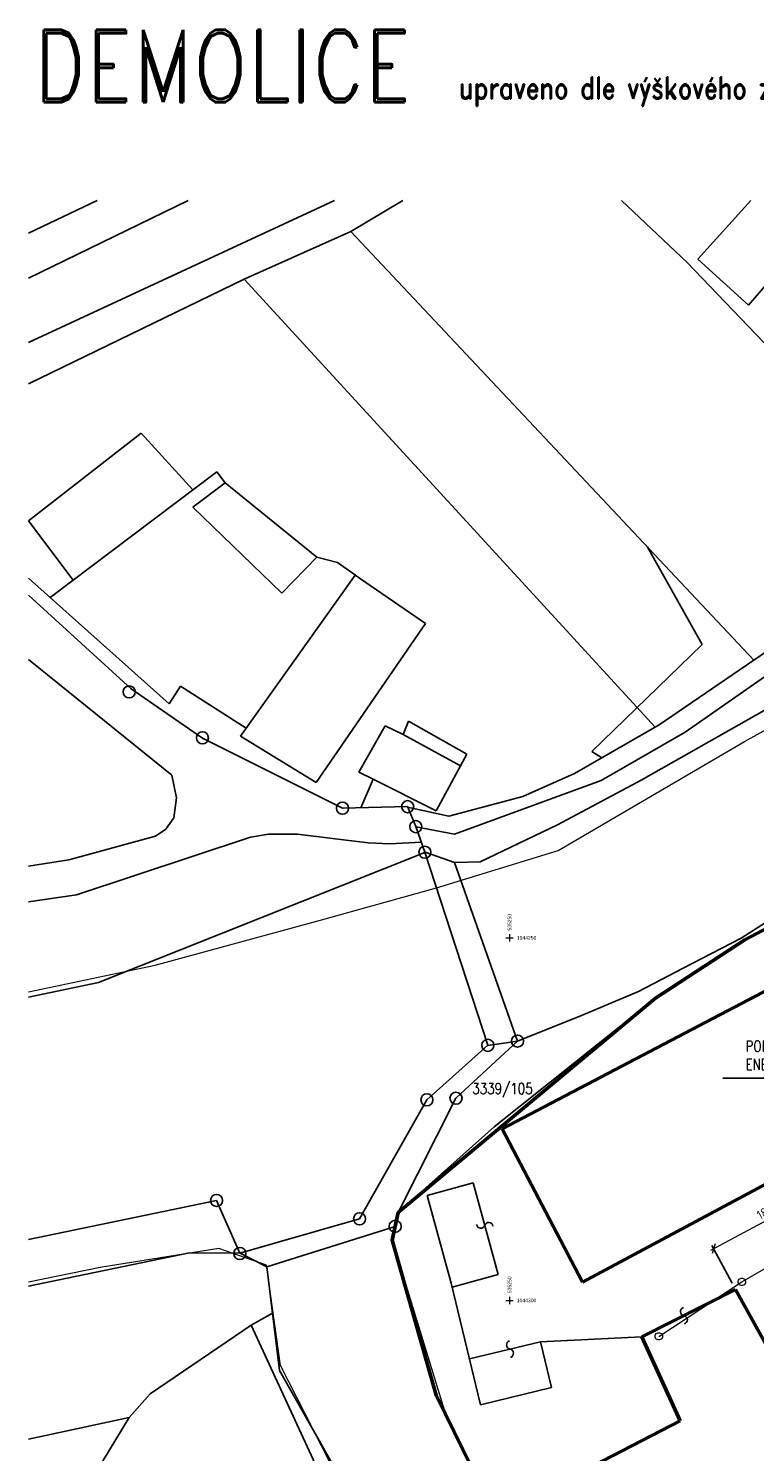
# Model space of a CAD drawing. Header units: millimetres. Extents: x 574189 to 1856771, y -1280639 to 333486.
# Tile 53 of 59: x 1412022 to 1512134, y 116300 to 312544. Entities that reach past the tile are written whole.
import ezdxf
from ezdxf.enums import TextEntityAlignment as Align

# ---------------------------------------------------------------- set-up
doc = ezdxf.new("R2010")
doc.units = ezdxf.units.MM
for name, color, linetype, lineweight in [('IN_C_TENKA', 7, 'Continuous', 18), ('IN_KOTY', 4, 'Continuous', 13), ('OstKanDest', 32, '626B', 13), ('Vrstva 1', 7, 'Continuous', 0), ('Vrstva 34', 7, 'Continuous', 0), ('Vrstva 39', 7, 'Continuous', 0)]:
    doc.layers.add(name, color=color, linetype=linetype, lineweight=lineweight)
for name, color, linetype in [('IN_TEXT', 7, 'Continuous'), ('KATASTR', 251, 'Continuous'), ('popisy', 4, 'Continuous')]:
    doc.layers.add(name, color=color, linetype=linetype)
doc.styles.add('iso', font='isocp.shx')
doc.styles.add('Koty', font='romand.shx', dxfattribs={"width": 0.8})
doc.styles.add('ROMAND', font='romand.shx', dxfattribs={"width": 0.85})
doc.styles.add('Style-cs_Working', font='cs_Working.shx')
doc.linetypes.add('626B', pattern='A,5,-2,5,-5.5,[150,stn.shx,S=0.1,R=0,X=0,Y=0],-5.5,5,-2', length=30)
doc.dimstyles.new('IP 1_100', dxfattribs={"dimscale": 100, "dimtxt": 2.5, "dimasz": 2, "dimexe": 1, "dimexo": 1, "dimgap": 1, "dimtad": 1, "dimdec": 0, "dimzin": 0, "dimdsep": 46, "dimtxsty": 'ROMAND', "dimblk": 'ARCHTICK', "dimcen": 0.09, "dimdle": 1, "dimclrd": 256, "dimclre": 256, "dimclrt": 7, "dimadec": 0, "dimazin": 0, "dimtfac": 1, "dimtdec": 0, "dimtix": 1, "dimtmove": 2, "dimatfit": 3, "dimldrblk": 'OBLIQUE', "dimfxl": 20, "dimfxlon": 1, "dimtolj": 1, "dimtzin": 0, "dimarcsym": 0})
doc.dimstyles.new('iso 500', dxfattribs={"dimtxt": 1250, "dimasz": 1000, "dimexe": 500, "dimexo": 1000, "dimgap": 500, "dimtad": 1, "dimdec": 0, "dimrnd": 10, "dimzin": 0, "dimtxsty": 'iso', "dimblk": 'OBLIQUE', "dimcen": 2.5, "dimdle": 500, "dimclrd": 256, "dimclre": 256, "dimclrt": 256, "dimadec": 0, "dimazin": 0, "dimtfac": 1, "dimtdec": 0, "dimtmove": 0, "dimatfit": 3, "dimfxl": 1, "dimlwd": -1, "dimarcsym": 0})

# ---------------------------------------------------------------- blocks, each defined once
blk = doc.blocks.new('_ArchTick')
at = {"color": 0, "linetype": 'ByBlock', "lineweight": 13, "const_width": 0.15}
blk.add_lwpolyline([(-0.5, -0.5), (0.5, 0.5)], dxfattribs=at)
blk = doc.blocks.new('Z620')
at = {"layer": 'Vrstva 34', "color": 32, "linetype": 'Continuous', "lineweight": 13}
for p, q in [((-0.5, 0.1), (-0.45, 0.25)), ((-0.5, -0.1), (-0.5, 0.1)), ((-0.45, 0.25), (-0.35, 0.4)), ((-0.35, 0.4), (-0.1, 0.5)), ((-0.1, 0.5), (0.1, 0.5)), ((0.1, 0.5), (0.35, 0.4)), ((0.35, 0.4), (0.45, 0.25)), ((0.45, 0.25), (0.5, 0.1)), ((0.5, 0.1), (0.5, -0.1)), ((-0.4, -0.35), (-0.5, -0.1)), ((-0.25, -0.45), (-0.4, -0.35)), ((-0.1, -0.5), (-0.25, -0.45)), ((0.1, -0.5), (-0.1, -0.5)), ((0.25, -0.45), (0.1, -0.5)), ((0.4, -0.35), (0.25, -0.45)), ((0.5, -0.1), (0.4, -0.35))]:
    blk.add_line(p, q, dxfattribs=at)
blk = doc.blocks.new('_Oblique')
at = {"layer": 'popisy', "color": 0, "lineweight": -2}
blk.add_line((-0.5, -0.5), (0.5, 0.5), dxfattribs=at)
blk = doc.blocks.new('*D99')
at = {"layer": 'DEFPOINTS', "color": 0, "transparency": 16777216}
for p in [(1526939, 146096), (1506503, 144266), (1509520, 138630)]:
    blk.add_point(p, dxfattribs=at)
at = {"layer": 'IN_KOTY', "transparency": 16777216}
blk.add_line((1523589, 153413), (1506062, 144030), dxfattribs=at)
at = {"layer": 'IN_KOTY', "lineweight": -2, "transparency": 16777216}
for p, q in [((1526467, 146978), (1522912, 153618)), ((1509048, 139511), (1506267, 144706))]:
    blk.add_line(p, q, dxfattribs=at)
at = {"layer": 'IN_KOTY', "transparency": 16777216, "xscale": 1000, "yscale": 1000, "zscale": 1000}
for p, rotation in [((1523148, 153177), 28.16237362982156), ((1506503, 144266), 208.1623736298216)]:
    blk.add_blockref('_Oblique', p, dxfattribs=dict(at, rotation=rotation))
at = {"layer": 'IN_KOTY', "transparency": 16777216, "insert": (1514295, 149713), "char_height": 1250, "attachment_point": 5, "rotation": 28.16237, "style": 'iso'}
blk.add_mtext('18880', dxfattribs=at)

msp = doc.modelspace()

# ---------------------------------------------------------------- linework, layer by layer
at = {"layer": 'IN_C_TENKA', "color": 152}
for points in [[(1412021.9, 179671.1), (1429513.3, 183383.3), (1452119.9, 189515.4), (1468267.4, 194033.8), (1485060.9, 199197.6), (1510735.5, 214205.1), (1532050.3, 225985.1), (1569159.6, 247080.5), (1595690.7, 262417), (1624302.7, 276713.6), (1631845.8, 279573), (1645111.4, 280092.8), (1663058.9, 281132.6), (1685428.3, 279573), (1715600.9, 274634.1), (1759553, 270716.7), (1790338.8, 272025.8), (1809873.7, 273337.1)], [(1809873.7, 236577.6), (1799285.7, 236192.8), (1767045, 237725.1), (1734944.8, 240665.7), (1718627.3, 243071.7), (1698564.7, 247616.2), (1685018.3, 249534.3), (1669962.8, 250481.2), (1652275.3, 248692.6), (1636482.9, 245957), (1611669.6, 240125.3), (1580442.5, 223642.9), (1552457.3, 208871.6), (1510798.9, 186883.3), (1498462.2, 178808.4), (1487446.9, 169632.7), (1462993.5, 149263.3), (1462165.1, 145444.1), (1469501.5, 121475.2), (1479539.4, 101072.3), (1488365.4, 62647.6), (1492578.7, 28771.2), (1493938.4, 16731), (1493779.6, 13253.8)], [(1475765.9, 13253.8), (1477595.2, 35974), (1472502.6, 66509.7), (1459205.2, 103831.2), (1446756.7, 128146.6), (1444860.3, 141986.6), (1438261.2, 144280.4), (1421907.1, 141699.8), (1412021.9, 139676.5)]]:
    msp.add_lwpolyline(points, dxfattribs=at)
at = {"layer": 'IN_C_TENKA', "color": 165, "lineweight": 50}
msp.add_lwpolyline([(1479324.5, 101509.1), (1468230.2, 124059.2), (1462165.1, 145444.1), (1462993.5, 149263.3), (1498462.2, 178808.4), (1510798.9, 186883.3), (1611669.6, 240125.3)], dxfattribs=at)
at = {"layer": 'KATASTR'}
for p, q in [((1412021.9, 269245.9), (1454236.9, 288797.6)), ((1412021.9, 278088.8), (1434027, 288797.6)), ((1412021.9, 284321.2), (1421511.8, 288797.6)), ((1463659.8, 288797.6), (1456474, 284551.7)), ((1502861.6, 280247.2), (1493775.7, 288797.6)), ((1511604.3, 288797.6), (1504302.8, 280738.8)), ((1511297.3, 274401.6), (1523719.6, 288797.6)), ((1456474, 284551.7), (1441776.3, 277978.7)), ((1512048.5, 225438.9), (1456474, 284551.7)), ((1504302.8, 280738.8), (1511297.3, 274401.6)), ((1516940.1, 265543.3), (1502861.6, 280247.2)), ((1441776.3, 277978.7), (1412021.9, 263548.4)), ((1498443.2, 216185.3), (1441776.3, 277978.7)), ((1427547.3, 256750), (1412021.9, 244642.4)), ((1434707.6, 248906.5), (1427547.3, 256750)), ((1415020.8, 234050.9), (1437998, 251389.4)), ((1437998, 251389.4), (1439134.3, 249883.5)), ((1439134.3, 249883.5), (1434687.6, 246528)), ((1439134.3, 249883.5), (1451775.9, 239635.3)), ((1549922.4, 248571.1), (1502575.8, 215520.9)), ((1434687.6, 246528), (1446969, 234660.6)), ((1412021.9, 244642.4), (1418202.5, 236451.8)), ((1498979.1, 216492.2), (1538269.3, 243388.4)), ((1446969, 234660.6), (1451775.9, 239635.3)), ((1451775.9, 239635.3), (1454645.2, 238912.1)), ((1504899.5, 227590.9), (1497324.7, 241100.1)), ((1454645.2, 238912.1), (1457092.5, 237163.3)), ((1549922.4, 239254.4), (1496509.5, 208872.6)), ((1431420.6, 219429.6), (1412021.9, 236724.6)), ((1457074.8, 237138.5), (1441235.7, 214973)), ((1466766.8, 230483.6), (1457074.8, 237138.5)), ((1426160.4, 221480.1), (1412021.9, 234389.5)), ((1451705.3, 208548.5), (1466766.8, 230483.6)), ((1489679.6, 212852), (1504899.5, 227590.9)), ((1412021.9, 225537.2), (1431794.5, 209567.5)), ((1432970.2, 221856.4), (1431420.6, 219429.6)), ((1442023.7, 216075.8), (1432970.2, 221856.4)), ((1436001.7, 214673.5), (1426160.4, 221480.1)), ((1457596.9, 209973.3), (1461188.7, 216354.6)), ((1461188.7, 216354.6), (1463697.3, 215158.1)), ((1463697.3, 215158.1), (1464438.5, 217038.3)), ((1464438.5, 217038.3), (1472477.4, 212480.2)), ((1487323.1, 209817.3), (1498979.1, 216492.2)), ((1455328.2, 205003.2), (1436001.7, 214673.5)), ((1441235.7, 214973), (1451705.3, 208548.5)), ((1463697.3, 215158.1), (1471612.5, 210880)), ((1502575.8, 215520.9), (1490990.1, 208835.6)), ((1472477.4, 212480.2), (1468258.4, 204674.5)), ((1491064.3, 211959.7), (1489679.6, 212852)), ((1431794.5, 209567.5), (1432452.2, 206449.4)), ((1459538.8, 209042.3), (1457596.9, 209973.3)), ((1457856, 205067.8), (1459538.8, 209042.3)), ((1468258.4, 204674.5), (1459538.8, 209042.3)), ((1490990.1, 208835.6), (1470755.7, 201440.8)), ((1480185.4, 206610.7), (1487323.1, 209817.3)), ((1496509.5, 208872.6), (1484988.2, 202709.6)), ((1432452.2, 206449.4), (1432053.6, 203709.9)), ((1469969.9, 203927.6), (1480185.4, 206610.7)), ((1464280.7, 205232), (1455328.2, 205003.2)), ((1465420.4, 202472.7), (1464280.7, 205232)), ((1469969.9, 203927.6), (1464280.7, 205176.5)), ((1432053.6, 203709.9), (1430967.6, 202125.8)), ((1466685.6, 198939.6), (1465420.4, 202472.7)), ((1470755.7, 201440.8), (1465431.3, 202459.5)), ((1484988.2, 202709.6), (1474299.5, 197600)), ((1429533, 201139.1), (1417587.8, 197911.5)), ((1418633.9, 193089.3), (1442643.8, 201009.8)), ((1430967.6, 202125.8), (1429533, 201139.1)), ((1442643.8, 201009.8), (1445104.7, 201418.2)), ((1445104.7, 201418.2), (1449099.4, 201458)), ((1449099.4, 201458), (1453926.3, 200845.6)), ((1453926.3, 200845.6), (1458862.8, 200232.9)), ((1458862.8, 200232.9), (1461831.6, 200123.1)), ((1461831.6, 200123.1), (1466215.5, 200332.4)), ((1466685.6, 198916.1), (1421662.4, 180995)), ((1475364, 172332.6), (1466685.6, 198939.6)), ((1470752.6, 197515.6), (1466701.6, 198955.5)), ((1417587.8, 197911.5), (1412021.9, 197013.1)), ((1474299.5, 197600), (1470752.6, 197515.6)), ((1470752.6, 197515.6), (1479442.9, 172904.5)), ((1527167.1, 197988.8), (1510286.2, 187080.8)), ((1510798.9, 186883.3), (1527404.3, 195256.7)), ((1412021.9, 192088.5), (1418633.9, 193089.3)), ((1498462.2, 178808.4), (1510798.9, 186883.3)), ((1510286.2, 187080.8), (1502299.4, 182937.8)), ((1502299.4, 182937.8), (1496132.5, 179738.9)), ((1421662.4, 180995), (1412021.9, 178970.4)), ((1476254, 161072.4), (1498462.2, 178808.4)), ((1496132.5, 179738.9), (1488294.9, 176410.4)), ((1488294.9, 176410.4), (1479442.9, 172904.5)), ((1470969.9, 165017.9), (1479442.9, 172904.5)), ((1479442.9, 172904.5), (1475353.1, 172295.9)), ((1466964.5, 164807.6), (1475364, 172332.6)), ((1462993.5, 149263.3), (1470969.9, 165017.9)), ((1457657.6, 148411.2), (1466964.5, 164807.6)), ((1462993.5, 149263.3), (1476254, 161072.4)), ((1466979.9, 151606.1), (1473329.3, 153350.2)), ((1473329.3, 153350.2), (1476800.7, 140712.5)), ((1466979.9, 151606.1), (1470306.3, 139496.6)), ((1412021.9, 145545.7), (1437939.6, 150929.8)), ((1437939.6, 150929.8), (1441149.6, 143639.2)), ((1462165.1, 145444.1), (1462993.5, 149263.3)), ((1441149.6, 143639.2), (1457657.6, 148411.2)), ((1462579.3, 147353.7), (1444889.4, 141773.8)), ((1468230.2, 124059.2), (1462165.1, 145444.1)), ((1434235.2, 143689.8), (1412021.9, 139102)), ((1441191.1, 143673.1), (1434235.2, 143689.8)), ((1444889.4, 141773.8), (1441191.1, 143673.1)), ((1444889.4, 141773.8), (1446626.7, 127483.2)), ((1470306.3, 139496.6), (1474348.8, 122756.3)), ((1476800.7, 140712.5), (1470451.3, 138968.4)), ((1496611.3, 132099.6), (1509520.4, 138629.5)), ((1509520.4, 138629.5), (1515913.6, 127045.3)), ((1428780, 124272.5), (1442717.4, 133747.3)), ((1442717.4, 133747.3), (1445666.9, 135378.4)), ((1452369, 112789.9), (1442717.4, 133747.3)), ((1482610.1, 131435.6), (1496611.3, 132099.6)), ((1482610.1, 131435.6), (1472823.6, 129072.3)), ((1484135.3, 125119.5), (1482610.1, 131435.6)), ((1446626.7, 127483.2), (1460305.9, 103411.8)), ((1425909.7, 120987.6), (1428780, 124272.5)), ((1479324.5, 101509.1), (1468230.2, 124059.2)), ((1474348.8, 122756.3), (1484135.3, 125119.5)), ((1425909.7, 120987.6), (1412021.9, 117988.5)), ((1416781.5, 106009.9), (1425909.7, 120987.6))]:
    msp.add_line(p, q, dxfattribs=at)
at = {"layer": 'KATASTR', "color": 7, "lineweight": 50}
for p, q in [((1549922.4, 198855.6), (1477333.9, 160814.9)), ((1488427.5, 139657.3), (1565141.8, 180726.3)), ((1477333.9, 160814.9), (1488427.5, 139657.3)), ((1509520.4, 138629.5), (1496611.3, 132099.6)), ((1518632.5, 122118.7), (1509520.4, 138629.5)), ((1496611.3, 132099.6), (1501886.6, 120529.9)), ((1501886.6, 120529.9), (1487199.6, 112947))]:
    msp.add_line(p, q, dxfattribs=at)
at = {"layer": 'KATASTR'}
for points in [[(1476070.6, 147394.5, 0.7743875), (1474938.5, 147492, -0.78129221), (1473807.2, 147589.4)], [(1502462.4, 133891.8, 0.7743875), (1502397.1, 135026.3, -0.78129221), (1502331.8, 136159.9)], [(1478477.9, 129287.5, 0.7743875), (1478412.5, 130421.9, -0.78129221), (1478347.2, 131555.5)]]:
    msp.add_lwpolyline(points, format="xyb", dxfattribs=at)
for centre in [(1425907, 221050.2), (1436006.8, 214726.4), (1464304.2, 205232), (1455328.2, 205026.7), (1465420.4, 202472.7), (1466685.6, 198939.6), (1475353.1, 172319.4), (1479442.9, 172904.5), (1466964.5, 164807.6), (1470969.9, 165017.9), (1437963.1, 150929.8), (1457675.5, 148389.5), (1462579.3, 147353.7), (1441167.5, 143617.4)]:
    msp.add_circle(centre, 833.4, dxfattribs=at)
at = {"layer": 'OstKanDest', "ltscale": 500}
for p, q in [((1510387.5, 139685.5), (1541951.5, 158068.5)), ((1498937.5, 132184.5), (1510387.5, 139685.5))]:
    msp.add_line(p, q, dxfattribs=at)
at = {"layer": 'Vrstva 1', "color": 3, "linetype": 'Continuous', "lineweight": 0}
for p, q in [((1477858.5, 187142.5), (1478858.5, 187142.5)), ((1478358.5, 187642.5), (1478358.5, 186642.5)), ((1478358.5, 137642.5), (1478358.5, 136642.5)), ((1477858.5, 137142.5), (1478858.5, 137142.5))]:
    msp.add_line(p, q, dxfattribs=at)

# ---------------------------------------------------------------- block references
at = {"layer": 'Vrstva 34', "color": 32, "linetype": 'Continuous', "lineweight": 13, "xscale": 1000, "yscale": 1000, "zscale": 1000}
for p in [(1510387.5, 139685.5), (1498937.5, 132184.5)]:
    msp.add_blockref('Z620', p, dxfattribs=at)

# ---------------------------------------------------------------- texts
at = {"layer": 'IN_TEXT', "attachment_point": 1, "style": 'Koty'}
for s, insert, char_height, width in [('DEMOLICE', (1412766.6, 312366.9), 10000, 59043.543), ('upraveno dle výškového zaměření', (1471347, 305841), 3000, 71557.615), ('PODZEMNÍ \\PENERGOKANÁL', (1510891.2, 172947.1), 1500, 15598.124)]:
    msp.add_mtext(s, dxfattribs=dict(at, insert=insert, char_height=char_height, width=width))
at = {"layer": 'KATASTR', "insert": (1473211.9, 167104.7), "char_height": 1500, "width": 486.766, "attachment_point": 1, "style": 'Koty'}
msp.add_mtext('3339/105', dxfattribs=at)
at = {"layer": 'Vrstva 39', "color": 2, "linetype": 'Continuous', "lineweight": 0, "style": 'Style-cs_Working'}
for p in [(1478358.5, 188142.5), (1478358.5, 138142.5)]:
    msp.add_text('535250', height=500, rotation=90, dxfattribs=at).set_placement(p, align=Align.MIDDLE_LEFT)
for s, p in [('1044250', (1479358.5, 187142.5)), ('1044300', (1479358.5, 137142.5))]:
    msp.add_text(s, height=500, dxfattribs=at).set_placement(p, align=Align.MIDDLE_LEFT)

# ---------------------------------------------------------------- dimensions: what is measured, and where the dimension line sits
at = {"layer": 'IN_KOTY'}
dim = msp.add_linear_dim(base=(1506503.1, 144265.7), p1=(1526939.2, 146096), p2=(1509520.4, 138629.5), angle=208.162374, dimstyle='iso 500', override={"dimtmove": 1}, dxfattribs=at)
dim.commit()
dim.dimension.update_dxf_attribs({"geometry": '*D99', "text_midpoint": (1514294.8, 149713)})

# ---------------------------------------------------------------- leaders
at = {"layer": 'IN_TEXT'}
msp.add_leader([(1538139.4, 165137.1), (1527676.6, 167767.7), (1507773.3, 167767.7)], dimstyle='IP 1_100', override={"dimasz": 35, "dimtad": 0}, dxfattribs=at)

doc.saveas('drawing.dxf')
